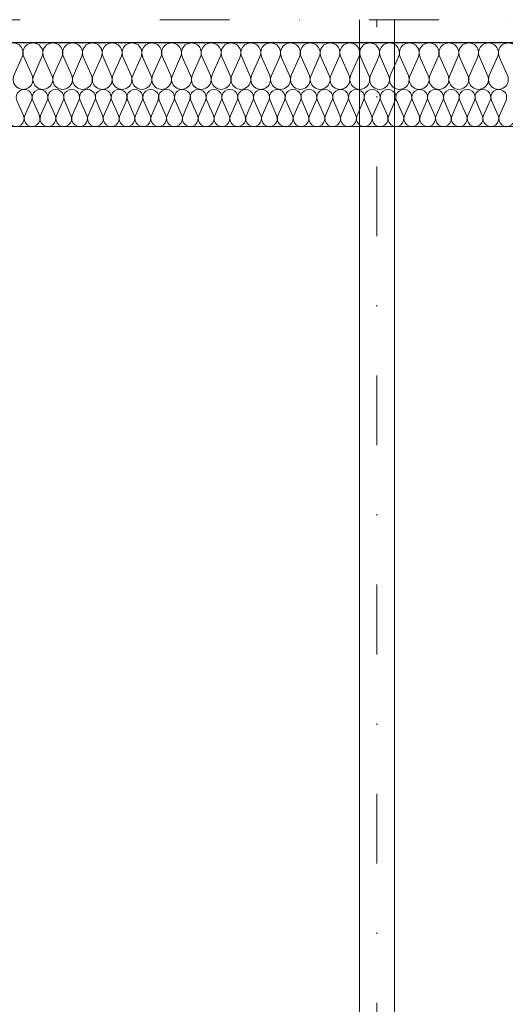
# Model space of a CAD drawing. Extents: x -440864 to -355682, y 13652 to 155872.
# Tile 132 of 179: x -428766 to -427721, y 93045 to 95165. Entities that reach past the tile are written whole.
import ezdxf

# ---------------------------------------------------------------- set-up
doc = ezdxf.new("R2010")
doc.units = 0
doc.header["$MEASUREMENT"] = 0
doc.linetypes.add('Dot & Dashed', pattern=[450, 150, -150, 0, -150])
doc.layers.add('#podkład', color=252, linetype='Continuous')
doc.layers.add('Arch ocieplenie', color=252, linetype='Continuous')
for name, color, linetype, lineweight in [('Arch ocieplenie_Nr_Pióra__44', 252, 'Continuous', 13), ('Arch wykończenie_Nr_Pióra__3', 252, 'Continuous', 18), ('INWENT KONST. DREWNIANA_Nr_Pióra__2', 252, 'Continuous', 13), ('INWENT KONST. DREWNIANA_Nr_Pióra__21', 252, 'Continuous', 9), ('INWENT.ŚCIANY_Nr_Pióra__1', 252, 'Continuous', 25)]:
    doc.layers.add(name, color=color, linetype=linetype, lineweight=lineweight)

# ---------------------------------------------------------------- blocks, each defined once
blk = doc.blocks.new('Izolacja cieplna 14_225', base_point=(-429844.9, 96852.6))
at = {"layer": 'Arch ocieplenie_Nr_Pióra__44', "linetype": 'Continuous'}
for p, q in [((-428771.7, 96828.8), (-428757.6, 96796.4)), ((-428754.7, 96796.4), (-428740.5, 96828.8)), ((-428737.7, 96828.8), (-428723.5, 96796.4)), ((-428720.7, 96796.4), (-428706.5, 96828.8)), ((-428703.7, 96828.8), (-428689.5, 96796.4)), ((-428686.6, 96796.4), (-428672.5, 96828.8)), ((-428669.6, 96828.8), (-428655.5, 96796.4)), ((-428652.6, 96796.4), (-428638.5, 96828.8)), ((-428635.6, 96828.8), (-428621.5, 96796.4)), ((-428618.6, 96796.4), (-428604.4, 96828.8)), ((-428601.6, 96828.8), (-428587.4, 96796.4)), ((-428584.6, 96796.4), (-428570.4, 96828.8)), ((-428567.6, 96828.8), (-428553.4, 96796.4)), ((-428550.5, 96796.4), (-428536.4, 96828.8)), ((-428533.5, 96828.8), (-428519.4, 96796.4)), ((-428516.5, 96796.4), (-428502.4, 96828.8)), ((-428499.5, 96828.8), (-428485.4, 96796.4)), ((-428482.5, 96796.4), (-428468.3, 96828.8)), ((-428465.5, 96828.8), (-428451.3, 96796.4)), ((-428448.5, 96796.4), (-428434.3, 96828.8)), ((-428431.5, 96828.8), (-428417.3, 96796.4)), ((-428414.4, 96796.4), (-428400.3, 96828.8)), ((-428397.4, 96828.8), (-428383.3, 96796.4)), ((-428380.4, 96796.4), (-428366.3, 96828.8)), ((-428363.4, 96828.8), (-428349.3, 96796.4)), ((-428346.4, 96796.4), (-428332.2, 96828.8)), ((-428329.4, 96828.8), (-428315.2, 96796.4)), ((-428312.4, 96796.4), (-428298.2, 96828.8)), ((-428295.4, 96828.8), (-428281.2, 96796.4)), ((-428278.3, 96796.4), (-428264.2, 96828.8)), ((-428261.3, 96828.8), (-428247.2, 96796.4)), ((-428244.3, 96796.4), (-428230.2, 96828.8)), ((-428227.3, 96828.8), (-428213.1, 96796.4)), ((-428210.3, 96796.4), (-428196.1, 96828.8)), ((-428193.3, 96828.8), (-428179.1, 96796.4)), ((-428176.3, 96796.4), (-428162.1, 96828.8)), ((-428159.3, 96828.8), (-428145.1, 96796.4)), ((-428142.2, 96796.4), (-428128.1, 96828.8)), ((-428125.2, 96828.8), (-428111.1, 96796.4)), ((-428108.2, 96796.4), (-428094.1, 96828.8)), ((-428091.2, 96828.8), (-428077, 96796.4)), ((-428074.2, 96796.4), (-428060, 96828.8)), ((-428057.2, 96828.8), (-428043, 96796.4)), ((-428040.2, 96796.4), (-428026, 96828.8)), ((-428023.2, 96828.8), (-428009, 96796.4)), ((-428006.1, 96796.4), (-427992, 96828.8)), ((-427989.1, 96828.8), (-427975, 96796.4)), ((-427972.1, 96796.4), (-427958, 96828.8)), ((-427955.1, 96828.8), (-427940.9, 96796.4)), ((-427938.1, 96796.4), (-427923.9, 96828.8)), ((-427921.1, 96828.8), (-427906.9, 96796.4)), ((-427904.1, 96796.4), (-427889.9, 96828.8)), ((-427887, 96828.8), (-427872.9, 96796.4)), ((-427870, 96796.4), (-427855.9, 96828.8)), ((-427853, 96828.8), (-427838.9, 96796.4)), ((-427836, 96796.4), (-427821.9, 96828.8)), ((-427819, 96828.8), (-427804.8, 96796.4)), ((-427802, 96796.4), (-427787.8, 96828.8)), ((-427785, 96828.8), (-427770.8, 96796.4)), ((-427768, 96796.4), (-427753.8, 96828.8)), ((-427750.9, 96828.8), (-427736.8, 96796.4)), ((-427733.9, 96796.4), (-427719.8, 96828.8))]:
    blk.add_line(p, q, dxfattribs=at)
for centre, start_param, end_param in [((-428756.1, 96835.6), 4.299595, 8.266774), ((-428722.1, 96835.6), 4.299595, 8.266774), ((-428688.1, 96835.6), 4.299595, 8.266774), ((-428654.1, 96835.6), 4.299595, 8.266774), ((-428620, 96835.6), 4.299595, 8.266774), ((-428586, 96835.6), 4.299595, 8.266774), ((-428552, 96835.6), 4.299595, 8.266774), ((-428518, 96835.6), 4.299595, 8.266774), ((-428483.9, 96835.6), 4.299595, 8.266774), ((-428449.9, 96835.6), 4.299595, 8.266774), ((-428415.9, 96835.6), 4.299595, 8.266774), ((-428381.8, 96835.6), 4.299595, 8.266774), ((-428347.8, 96835.6), 4.299595, 8.266774), ((-428313.8, 96835.6), 4.299595, 8.266774), ((-428279.8, 96835.6), 4.299595, 8.266774), ((-428245.7, 96835.6), 4.299595, 8.266774), ((-428211.7, 96835.6), 4.299595, 8.266774), ((-428177.7, 96835.6), 4.299595, 8.266774), ((-428143.7, 96835.6), 4.299595, 8.266774), ((-428109.6, 96835.6), 4.299595, 8.266774), ((-428075.6, 96835.6), 4.299595, 8.266774), ((-428041.6, 96835.6), 4.299595, 8.266774), ((-428007.6, 96835.6), 4.299595, 8.266774), ((-427973.5, 96835.6), 4.299595, 8.266774), ((-427939.5, 96835.6), 4.299595, 8.266774), ((-427905.5, 96835.6), 4.299595, 8.266774), ((-427871.5, 96835.6), 4.299595, 8.266774), ((-427837.4, 96835.6), 4.299595, 8.266774), ((-427803.4, 96835.6), 4.299595, 8.266774), ((-427769.4, 96835.6), 4.299595, 8.266774), ((-427735.4, 96835.6), 4.299595, 8.266774), ((-428773.1, 96789.6), 1.158003, 5.125183), ((-428739.1, 96789.6), 1.158003, 5.125183), ((-428705.1, 96789.6), 1.158003, 5.125183), ((-428671.1, 96789.6), 1.158003, 5.125183), ((-428637, 96789.6), 1.158003, 5.125183), ((-428603, 96789.6), 1.158003, 5.125183), ((-428569, 96789.6), 1.158003, 5.125183), ((-428535, 96789.6), 1.158003, 5.125183), ((-428500.9, 96789.6), 1.158003, 5.125183), ((-428466.9, 96789.6), 1.158003, 5.125183), ((-428432.9, 96789.6), 1.158003, 5.125183), ((-428398.9, 96789.6), 1.158003, 5.125183), ((-428364.8, 96789.6), 1.158003, 5.125183), ((-428330.8, 96789.6), 1.158003, 5.125183), ((-428296.8, 96789.6), 1.158003, 5.125183), ((-428262.8, 96789.6), 1.158003, 5.125183), ((-428228.7, 96789.6), 1.158003, 5.125183), ((-428194.7, 96789.6), 1.158003, 5.125183), ((-428160.7, 96789.6), 1.158003, 5.125183), ((-428126.7, 96789.6), 1.158003, 5.125183), ((-428092.6, 96789.6), 1.158003, 5.125183), ((-428058.6, 96789.6), 1.158003, 5.125183), ((-428024.6, 96789.6), 1.158003, 5.125183), ((-427990.6, 96789.6), 1.158003, 5.125183), ((-427956.5, 96789.6), 1.158003, 5.125183), ((-427922.5, 96789.6), 1.158003, 5.125183), ((-427888.5, 96789.6), 1.158003, 5.125183), ((-427854.5, 96789.6), 1.158003, 5.125183), ((-427820.4, 96789.6), 1.158003, 5.125183), ((-427786.4, 96789.6), 1.158003, 5.125183), ((-427752.4, 96789.6), 1.158003, 5.125183), ((-427718.3, 96789.6), 1.158003, 5.125183)]:
    blk.add_ellipse(centre, major_axis=(0, 17), ratio=0.999906, start_param=start_param, end_param=end_param, dxfattribs=at)
blk = doc.blocks.new('Izolacja cieplna 14_226', base_point=(-419194.9, 96952.6))
at = {"layer": 'Arch ocieplenie_Nr_Pióra__44', "linetype": 'Continuous'}
for p, q in [((-428760.4, 96922.8), (-428778.2, 96882.4)), ((-428739.1, 96882.4), (-428756.9, 96922.8)), ((-428717.8, 96922.8), (-428735.6, 96882.4)), ((-428696.5, 96882.4), (-428714.3, 96922.8)), ((-428675.2, 96922.8), (-428693, 96882.4)), ((-428653.9, 96882.4), (-428671.7, 96922.8)), ((-428632.6, 96922.8), (-428650.4, 96882.4)), ((-428611.3, 96882.4), (-428629.1, 96922.8)), ((-428590, 96922.8), (-428607.8, 96882.4)), ((-428568.7, 96882.4), (-428586.5, 96922.8)), ((-428547.4, 96922.8), (-428565.2, 96882.4)), ((-428526.1, 96882.4), (-428543.9, 96922.8)), ((-428504.8, 96922.8), (-428522.6, 96882.4)), ((-428483.5, 96882.4), (-428501.3, 96922.8)), ((-428462.2, 96922.8), (-428480, 96882.4)), ((-428440.9, 96882.4), (-428458.7, 96922.8)), ((-428419.6, 96922.8), (-428437.4, 96882.4)), ((-428398.3, 96882.4), (-428416.1, 96922.8)), ((-428377, 96922.8), (-428394.8, 96882.4)), ((-428355.7, 96882.4), (-428373.5, 96922.8)), ((-428334.4, 96922.8), (-428352.2, 96882.4)), ((-428313.1, 96882.4), (-428330.9, 96922.8)), ((-428291.8, 96922.8), (-428309.6, 96882.4)), ((-428270.5, 96882.4), (-428288.3, 96922.8)), ((-428249.2, 96922.8), (-428267, 96882.4)), ((-428227.9, 96882.4), (-428245.7, 96922.8)), ((-428206.6, 96922.8), (-428224.4, 96882.4)), ((-428185.3, 96882.4), (-428203.1, 96922.8)), ((-428164, 96922.8), (-428181.8, 96882.4)), ((-428142.7, 96882.4), (-428160.5, 96922.8)), ((-428121.4, 96922.8), (-428139.2, 96882.4)), ((-428100.1, 96882.4), (-428117.9, 96922.8)), ((-428078.8, 96922.8), (-428096.6, 96882.4)), ((-428057.5, 96882.4), (-428075.3, 96922.8)), ((-428036.2, 96922.8), (-428054, 96882.4)), ((-428014.9, 96882.4), (-428032.7, 96922.8)), ((-427993.6, 96922.8), (-428011.4, 96882.4)), ((-427972.3, 96882.4), (-427990.1, 96922.8)), ((-427951, 96922.8), (-427968.8, 96882.4)), ((-427929.7, 96882.4), (-427947.5, 96922.8)), ((-427908.4, 96922.8), (-427926.2, 96882.4)), ((-427887.1, 96882.4), (-427904.9, 96922.8)), ((-427865.8, 96922.8), (-427883.6, 96882.4)), ((-427844.5, 96882.4), (-427862.3, 96922.8)), ((-427823.2, 96922.8), (-427841, 96882.4)), ((-427801.9, 96882.4), (-427819.7, 96922.8)), ((-427780.6, 96922.8), (-427798.4, 96882.4)), ((-427759.3, 96882.4), (-427777.1, 96922.8)), ((-427738, 96922.8), (-427755.8, 96882.4)), ((-427716.7, 96882.4), (-427734.5, 96922.8))]:
    blk.add_line(p, q, dxfattribs=at)
for centre, start_param, end_param in [((-428779.9, 96931.3), 2.7288, 6.695979), ((-428737.3, 96931.3), 2.7288, 6.695979), ((-428694.7, 96931.3), 2.7288, 6.695979), ((-428652.1, 96931.3), 2.7288, 6.695979), ((-428609.5, 96931.3), 2.7288, 6.695979), ((-428566.9, 96931.3), 2.7288, 6.695979), ((-428524.3, 96931.3), 2.7288, 6.695979), ((-428481.7, 96931.3), 2.7288, 6.695979), ((-428439.1, 96931.3), 2.7288, 6.695979), ((-428396.5, 96931.3), 2.7288, 6.695979), ((-428353.9, 96931.3), 2.7288, 6.695979), ((-428311.3, 96931.3), 2.7288, 6.695979), ((-428268.7, 96931.3), 2.7288, 6.695979), ((-428226.1, 96931.3), 2.7288, 6.695979), ((-428183.5, 96931.3), 2.7288, 6.695979), ((-428140.9, 96931.3), 2.7288, 6.695979), ((-428098.3, 96931.3), 2.7288, 6.695979), ((-428055.7, 96931.3), 2.7288, 6.695979), ((-428013.1, 96931.3), 2.7288, 6.695979), ((-427970.5, 96931.3), 2.7288, 6.695979), ((-427927.9, 96931.3), 2.7288, 6.695979), ((-427885.3, 96931.3), 2.7288, 6.695979), ((-427842.7, 96931.3), 2.7288, 6.695979), ((-427800.1, 96931.3), 2.7288, 6.695979), ((-427757.5, 96931.3), 2.7288, 6.695979), ((-427714.9, 96931.3), 2.7288, 6.695979), ((-428758.6, 96873.9), 5.870392, 9.837571), ((-428716, 96873.9), 5.870392, 9.837571), ((-428673.4, 96873.9), 5.870392, 9.837571), ((-428630.8, 96873.9), 5.870392, 9.837571), ((-428588.2, 96873.9), 5.870392, 9.837571), ((-428545.6, 96873.9), 5.870392, 9.837571), ((-428503, 96873.9), 5.870392, 9.837571), ((-428460.4, 96873.9), 5.870392, 9.837571), ((-428417.8, 96873.9), 5.870392, 9.837571), ((-428375.2, 96873.9), 5.870392, 9.837571), ((-428332.6, 96873.9), 5.870392, 9.837571), ((-428290, 96873.9), 5.870392, 9.837571), ((-428247.4, 96873.9), 5.870392, 9.837571), ((-428204.8, 96873.9), 5.870392, 9.837571), ((-428162.2, 96873.9), 5.870392, 9.837571), ((-428119.6, 96873.9), 5.870392, 9.837571), ((-428077, 96873.9), 5.870392, 9.837571), ((-428034.4, 96873.9), 5.870392, 9.837571), ((-427991.8, 96873.9), 5.870392, 9.837571), ((-427949.2, 96873.9), 5.870392, 9.837571), ((-427906.6, 96873.9), 5.870392, 9.837571), ((-427864, 96873.9), 5.870392, 9.837571), ((-427821.4, 96873.9), 5.870392, 9.837571), ((-427778.8, 96873.9), 5.870392, 9.837571), ((-427736.2, 96873.9), 5.870392, 9.837571)]:
    blk.add_ellipse(centre, major_axis=(-21.3, 0), ratio=0.998489, start_param=start_param, end_param=end_param, dxfattribs=at)
blk = doc.blocks.new('poddasze')
at = {"layer": 'Arch wykończenie_Nr_Pióra__3', "color": 252, "linetype": 'Continuous'}
blk.add_line((-419244.9, 80935.1), (-429794.9, 80935.1), dxfattribs=at)
at = {"layer": 'INWENT KONST. DREWNIANA_Nr_Pióra__2', "color": 252, "linetype": 'Continuous'}
for p, q in [((-428034.9, 77295.1), (-428034.9, 81165.1)), ((-427959.9, 77295.1), (-427959.9, 81165.1))]:
    blk.add_line(p, q, dxfattribs=at)
at = {"layer": 'INWENT KONST. DREWNIANA_Nr_Pióra__21', "color": 252, "linetype": 'Dot & Dashed'}
for p, q in [((-430714.9, 81165.1), (-414324.9, 81165.1)), ((-427997.4, 76648.1), (-427997.4, 81165.1))]:
    blk.add_line(p, q, dxfattribs=at)
at = {"layer": 'INWENT.ŚCIANY_Nr_Pióra__1', "color": 252, "linetype": 'Continuous'}
blk.add_line((-419194.9, 81115.1), (-429844.9, 81115.1), dxfattribs=at)
at = {"layer": 'Arch ocieplenie', "color": 252, "linetype": 'Continuous', "lineweight": 13}
for name, p in [('Izolacja cieplna 14_226', (-419194.9, 81115.1)), ('Izolacja cieplna 14_225', (-429844.9, 81015.1))]:
    blk.add_blockref(name, p, dxfattribs=at)

msp = doc.modelspace()

# ---------------------------------------------------------------- block references
at = {"layer": '#podkład', "color": 3, "lineweight": 50}
msp.add_blockref('poddasze', (0, 14000), dxfattribs=at)

doc.saveas('drawing.dxf')
